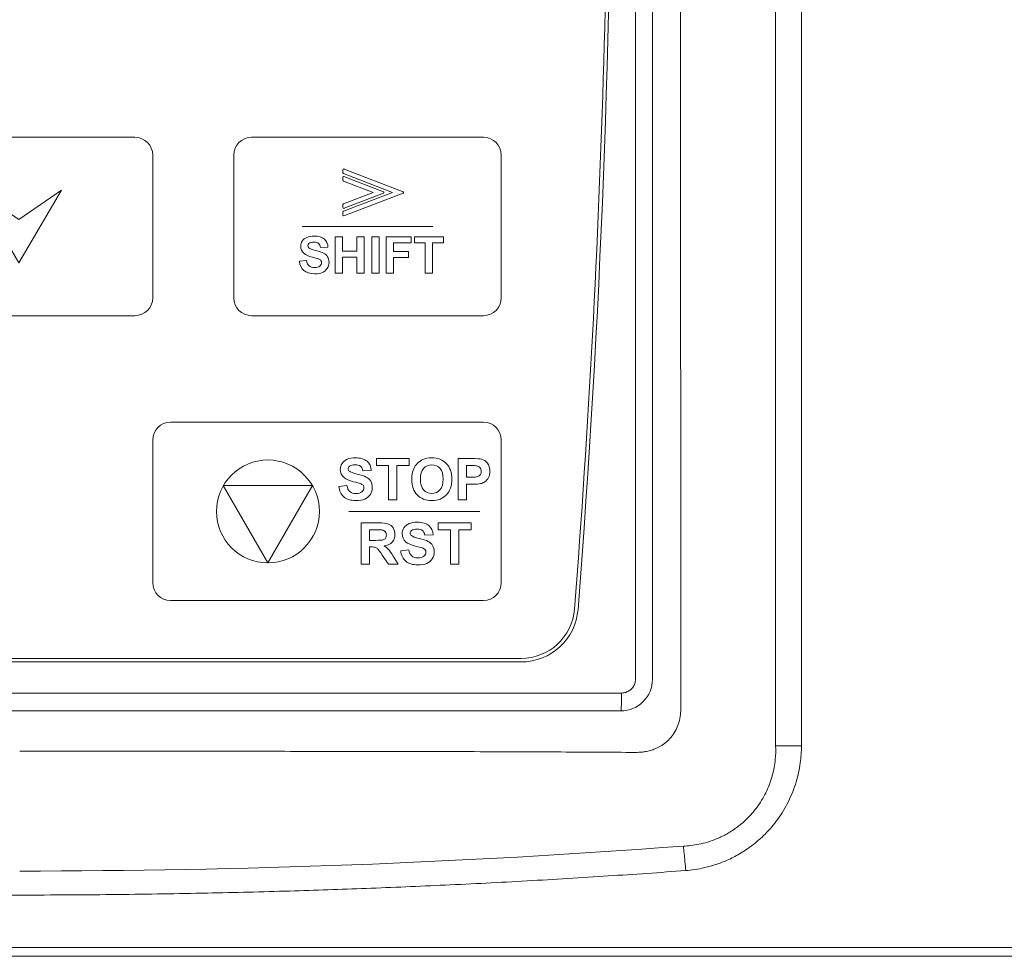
# Model space of a CAD drawing. Header units: millimetres. Extents: x -473 to 23648, y -382 to 1866.
# Tile 205 of 256: x 8916 to 8972, y 213 to 266. Entities that reach past the tile are written whole.
import ezdxf

# ---------------------------------------------------------------- set-up
doc = ezdxf.new("R2010")
doc.units = ezdxf.units.MM
doc.header["$LTSCALE"] = 80
doc.layers.get('0').update_dxf_attribs({"linetype": 'CONTINUOUS'})

msp = doc.modelspace()

# ---------------------------------------------------------------- linework, layer by layer
at = {"color": 0, "linetype": 'Continuous', "lineweight": 0}
for p, q in [((8950.978, 228.954), (8950.978, 334.354)), ((8951.929, 228.954), (8951.929, 334.354)), ((8888.343, 230.121), (8944.566, 230.121)), ((8944.566, 229.921), (8888.343, 229.921)), ((8882.707, 228.18), (8950.202, 228.18)), ((8960.281, 225.226), (8958.833, 225.227)), ((8801.465, 213.921), (9031.444, 213.921)), ((8801.465, 213.421), (9031.444, 213.421))]:
    msp.add_line(p, q, dxfattribs=at)
for centre, radius, start, end in [((8326.855, 281.456), 622.8, 355.525768, 4.48928), ((8326.855, 281.456), 622.6, 355.525768, 1.182237), ((8944.566, 233.121), 3, 270, 355.5258), ((8944.566, 233.121), 3.2, 270, 355.5258), ((8950.155, 228.954), 1.774, 269.9832, 0.0031), ((8950.443, 227.356), 3.077, 352.744, 359.9708), ((8950.992, 227.92), 3.069, 269.5944, 276.9411), ((8916.449, 714.521), 496.32, 270.00061, 274.29978)]:
    msp.add_arc(centre, radius, start, end, dxfattribs=at)
for points, start_tangent, end_tangent in [([(8960.282, 274.036), (8960.282, 250.299), (8960.281, 225.226)], (-0.000035, -1), (0.00001, -1)), ([(8958.834, 273.11), (8958.834, 249.808), (8958.833, 225.227)], (-0.000007, -1), (-0.000032, -1)), ([(8953.506, 266.772), (8953.507, 259.999), (8953.509, 253.89), (8953.51, 248.359), (8953.512, 243.345), (8953.514, 238.782), (8953.515, 234.611), (8953.517, 230.803), (8953.519, 227.355)], (0.00019, -1), (0.000614, -1)), ([(8950.202, 228.18), (8950.442, 228.218), (8950.658, 228.328), (8950.83, 228.499), (8950.94, 228.715), (8950.978, 228.954)], (0.999999, -0.001222), (0.000092, 1)), ([(8950.202, 228.18), (8950.199, 227.801), (8950.188, 227.478), (8950.173, 227.26), (8950.155, 227.18)], (-0.000669, -1), (-0.960024, -0.279918)), ([(8882.755, 227.18), (8905.217, 227.19), (8927.692, 227.19), (8950.155, 227.18)], (1, 0.000669), (1, -0.000669)), ([(8953.495, 226.968), (8953.409, 226.525), (8953.25, 226.128), (8953.025, 225.776), (8952.747, 225.475), (8952.447, 225.245), (8952.153, 225.084), (8951.869, 224.974), (8951.604, 224.907), (8951.363, 224.874)], (-0.09025, -0.995919), (-0.996346, -0.08541)), ([(8958.833, 225.227), (8958.813, 224.447), (8958.659, 223.586), (8958.333, 222.697), (8957.856, 221.872), (8957.294, 221.197), (8956.702, 220.681), (8956.115, 220.295), (8955.555, 220.017), (8955.026, 219.827), (8954.531, 219.703), (8954.074, 219.63), (8953.661, 219.598)], (0.049801, -0.998759), (-0.999394, -0.034818)), ([(8960.281, 225.226), (8960.215, 224.259), (8959.984, 223.197), (8959.553, 222.107), (8958.952, 221.106), (8958.248, 220.277), (8957.519, 219.64), (8956.807, 219.163), (8956.12, 218.811), (8955.47, 218.56), (8954.864, 218.391), (8954.305, 218.285), (8953.792, 218.227)], (-0.000878, -1), (-0.997274, -0.073792)), ([(8950.97, 224.851), (8948.829, 224.865), (8946.5, 224.877), (8943.979, 224.887), (8941.258, 224.895), (8938.326, 224.901), (8935.203, 224.907), (8932.274, 224.911), (8929.752, 224.914), (8927.472, 224.916), (8925.284, 224.917), (8923.078, 224.919), (8920.843, 224.92), (8918.606, 224.92), (8916.455, 224.92)], (-0.999973, 0.007383), (-1, 0)), ([(8953.792, 218.227), (8953.752, 218.726), (8953.707, 219.193), (8953.661, 219.598)], (-0.073844, 0.99727), (-0.124838, 0.992177)), ([(8916.455, 216.856), (8910.9, 216.886), (8905.876, 216.966), (8901.267, 217.082), (8896.974, 217.228), (8892.558, 217.416), (8887.979, 217.651), (8883.442, 217.926), (8879.117, 218.227)], (-1, 0), (-0.997273, 0.073798)), ([(8953.792, 218.227), (8949.453, 217.925), (8944.902, 217.649), (8940.309, 217.414), (8935.884, 217.226), (8931.586, 217.081), (8926.981, 216.965), (8921.974, 216.886), (8916.455, 216.856)], (-0.997273, -0.073798), (-1, 0))]:
    msp.add_spline(points, degree=3, dxfattribs=dict(at, start_tangent=start_tangent, end_tangent=end_tangent))
at = {"lineweight": 0}
for points, knots in [([(8909.913, 259.334), (8909.913, 259.334), (8922.913, 259.334), (8922.913, 259.334), (8922.913, 259.334), (8923.463, 259.334), (8923.913, 258.884), (8923.913, 258.334), (8923.913, 258.334), (8923.913, 258.334), (8923.913, 250.334), (8923.913, 250.334), (8923.913, 250.334), (8923.913, 249.784), (8923.463, 249.334), (8922.913, 249.334), (8922.913, 249.334), (8922.913, 249.334), (8909.913, 249.334), (8909.913, 249.334), (8909.913, 249.334), (8909.363, 249.334), (8908.913, 249.784), (8908.913, 250.334), (8908.913, 250.334), (8908.913, 250.334), (8908.913, 258.334), (8908.913, 258.334), (8908.913, 258.334), (8908.913, 258.884), (8909.363, 259.334), (8909.913, 259.334)], [0, 0, 0, 0, 0.125, 0.125, 0.125, 0.125, 0.25, 0.25, 0.25, 0.25, 0.375, 0.375, 0.375, 0.375, 0.5, 0.5, 0.5, 0.5, 0.625, 0.625, 0.625, 0.625, 0.75, 0.75, 0.75, 0.75, 0.875, 0.875, 0.875, 0.875, 1, 1, 1, 1]), ([(8929.455, 259.334), (8929.455, 259.334), (8942.455, 259.334), (8942.455, 259.334), (8942.455, 259.334), (8943.005, 259.334), (8943.455, 258.884), (8943.455, 258.334), (8943.455, 258.334), (8943.455, 258.334), (8943.455, 250.334), (8943.455, 250.334), (8943.455, 250.334), (8943.455, 249.784), (8943.005, 249.334), (8942.455, 249.334), (8942.455, 249.334), (8942.455, 249.334), (8929.455, 249.334), (8929.455, 249.334), (8929.455, 249.334), (8928.905, 249.334), (8928.455, 249.784), (8928.455, 250.334), (8928.455, 250.334), (8928.455, 250.334), (8928.455, 258.334), (8928.455, 258.334), (8928.455, 258.334), (8928.455, 258.884), (8928.905, 259.334), (8929.455, 259.334)], [0, 0, 0, 0, 0.125, 0.125, 0.125, 0.125, 0.25, 0.25, 0.25, 0.25, 0.375, 0.375, 0.375, 0.375, 0.5, 0.5, 0.5, 0.5, 0.625, 0.625, 0.625, 0.625, 0.75, 0.75, 0.75, 0.75, 0.875, 0.875, 0.875, 0.875, 1, 1, 1, 1]), ([(8934.575, 254.971), (8934.575, 254.971), (8934.575, 255.144), (8934.575, 255.144), (8934.575, 255.144), (8934.575, 255.164), (8934.589, 255.181), (8934.608, 255.186), (8934.608, 255.186), (8934.608, 255.186), (8937.364, 256.244), (8937.364, 256.244), (8937.364, 256.244), (8937.364, 256.244), (8934.604, 257.303), (8934.604, 257.303), (8934.604, 257.303), (8934.585, 257.31), (8934.574, 257.328), (8934.575, 257.346), (8934.575, 257.346), (8934.575, 257.346), (8934.575, 257.516), (8934.575, 257.516), (8934.575, 257.516), (8934.575, 257.54), (8934.595, 257.56), (8934.619, 257.56), (8934.619, 257.56), (8934.625, 257.56), (8934.631, 257.558), (8934.637, 257.556), (8934.637, 257.556), (8934.637, 257.556), (8937.948, 256.285), (8937.948, 256.285), (8937.948, 256.285), (8937.971, 256.276), (8937.982, 256.251), (8937.973, 256.228), (8937.973, 256.228), (8937.969, 256.216), (8937.959, 256.207), (8937.948, 256.203), (8937.948, 256.203), (8937.948, 256.203), (8937.948, 256.203), (8937.948, 256.203), (8937.948, 256.203), (8937.948, 256.203), (8934.635, 254.931), (8934.635, 254.931), (8934.635, 254.931), (8934.612, 254.922), (8934.587, 254.933), (8934.578, 254.956), (8934.578, 254.956), (8934.576, 254.961), (8934.575, 254.966), (8934.575, 254.971), (8934.575, 254.971), (8934.575, 254.971), (8934.575, 254.971), (8934.575, 254.971)], [0, 0, 0, 0, 0.0625, 0.0625, 0.0625, 0.0625, 0.125, 0.125, 0.125, 0.125, 0.1875, 0.1875, 0.1875, 0.1875, 0.25, 0.25, 0.25, 0.25, 0.3125, 0.3125, 0.3125, 0.3125, 0.375, 0.375, 0.375, 0.375, 0.4375, 0.4375, 0.4375, 0.4375, 0.5, 0.5, 0.5, 0.5, 0.5625, 0.5625, 0.5625, 0.5625, 0.625, 0.625, 0.625, 0.625, 0.6875, 0.6875, 0.6875, 0.6875, 0.75, 0.75, 0.75, 0.75, 0.8125, 0.8125, 0.8125, 0.8125, 0.875, 0.875, 0.875, 0.875, 0.9375, 0.9375, 0.9375, 0.9375, 1, 1, 1, 1]), ([(8936.852, 256.203), (8936.852, 256.203), (8934.639, 255.353), (8934.639, 255.353), (8934.639, 255.353), (8934.633, 255.35), (8934.626, 255.348), (8934.619, 255.348), (8934.619, 255.348), (8934.595, 255.348), (8934.575, 255.368), (8934.575, 255.392), (8934.575, 255.392), (8934.575, 255.392), (8934.575, 255.564), (8934.575, 255.564), (8934.575, 255.564), (8934.575, 255.564), (8934.575, 255.564), (8934.575, 255.564), (8934.575, 255.564), (8934.576, 255.582), (8934.586, 255.598), (8934.604, 255.605), (8934.604, 255.605), (8934.604, 255.605), (8936.268, 256.244), (8936.268, 256.244), (8936.268, 256.244), (8936.268, 256.244), (8934.605, 256.882), (8934.605, 256.882), (8934.605, 256.882), (8934.588, 256.888), (8934.575, 256.904), (8934.575, 256.923), (8934.575, 256.923), (8934.575, 256.923), (8934.575, 257.095), (8934.575, 257.095), (8934.575, 257.095), (8934.575, 257.095), (8934.575, 257.095), (8934.575, 257.095), (8934.575, 257.095), (8934.575, 257.1), (8934.576, 257.106), (8934.578, 257.111), (8934.578, 257.111), (8934.587, 257.133), (8934.612, 257.145), (8934.635, 257.136), (8934.635, 257.136), (8934.635, 257.136), (8936.852, 256.285), (8936.852, 256.285), (8936.852, 256.285), (8936.852, 256.285), (8936.852, 256.285), (8936.852, 256.285), (8936.852, 256.285), (8936.864, 256.28), (8936.873, 256.272), (8936.878, 256.26), (8936.878, 256.26), (8936.886, 256.237), (8936.875, 256.212), (8936.852, 256.203)], [0, 0, 0, 0, 0.058824, 0.058824, 0.058824, 0.058824, 0.117647, 0.117647, 0.117647, 0.117647, 0.176471, 0.176471, 0.176471, 0.176471, 0.235294, 0.235294, 0.235294, 0.235294, 0.294118, 0.294118, 0.294118, 0.294118, 0.352941, 0.352941, 0.352941, 0.352941, 0.411765, 0.411765, 0.411765, 0.411765, 0.470588, 0.470588, 0.470588, 0.470588, 0.529412, 0.529412, 0.529412, 0.529412, 0.588235, 0.588235, 0.588235, 0.588235, 0.647059, 0.647059, 0.647059, 0.647059, 0.705882, 0.705882, 0.705882, 0.705882, 0.764706, 0.764706, 0.764706, 0.764706, 0.823529, 0.823529, 0.823529, 0.823529, 0.882353, 0.882353, 0.882353, 0.882353, 0.941176, 0.941176, 0.941176, 0.941176, 1, 1, 1, 1]), ([(8916.413, 252.293), (8916.413, 252.293), (8917.61, 254.334), (8917.61, 254.334), (8917.61, 254.334), (8917.61, 254.334), (8918.806, 256.376), (8918.806, 256.376), (8918.806, 256.376), (8918.806, 256.376), (8916.413, 254.734), (8916.413, 254.734), (8916.413, 254.734), (8916.413, 254.734), (8914.021, 256.376), (8914.021, 256.376), (8914.021, 256.376), (8914.021, 256.376), (8915.217, 254.334), (8915.217, 254.334), (8915.217, 254.334), (8915.217, 254.334), (8916.413, 252.293), (8916.413, 252.293)], [0, 0, 0, 0, 0.166667, 0.166667, 0.166667, 0.166667, 0.333333, 0.333333, 0.333333, 0.333333, 0.5, 0.5, 0.5, 0.5, 0.666667, 0.666667, 0.666667, 0.666667, 0.833333, 0.833333, 0.833333, 0.833333, 1, 1, 1, 1]), ([(8932.138, 252.383), (8932.138, 252.383), (8932.539, 252.423), (8932.539, 252.423), (8932.539, 252.423), (8932.562, 252.288), (8932.611, 252.189), (8932.685, 252.126), (8932.685, 252.126), (8932.759, 252.063), (8932.858, 252.031), (8932.984, 252.031), (8932.984, 252.031), (8933.116, 252.031), (8933.216, 252.059), (8933.283, 252.116), (8933.283, 252.116), (8933.351, 252.172), (8933.384, 252.237), (8933.384, 252.313), (8933.384, 252.313), (8933.384, 252.361), (8933.37, 252.402), (8933.342, 252.435), (8933.342, 252.435), (8933.314, 252.47), (8933.264, 252.499), (8933.193, 252.524), (8933.193, 252.524), (8933.146, 252.541), (8933.035, 252.57), (8932.864, 252.613), (8932.864, 252.613), (8932.643, 252.668), (8932.488, 252.735), (8932.399, 252.815), (8932.399, 252.815), (8932.274, 252.927), (8932.211, 253.064), (8932.211, 253.225), (8932.211, 253.225), (8932.211, 253.329), (8932.241, 253.426), (8932.3, 253.517), (8932.3, 253.517), (8932.359, 253.607), (8932.444, 253.676), (8932.554, 253.723), (8932.554, 253.723), (8932.665, 253.77), (8932.799, 253.794), (8932.956, 253.794), (8932.956, 253.794), (8933.212, 253.794), (8933.404, 253.738), (8933.534, 253.626), (8933.534, 253.626), (8933.663, 253.513), (8933.731, 253.364), (8933.738, 253.176), (8933.738, 253.176), (8933.738, 253.176), (8933.326, 253.158), (8933.326, 253.158), (8933.326, 253.158), (8933.308, 253.263), (8933.27, 253.339), (8933.212, 253.384), (8933.212, 253.384), (8933.155, 253.43), (8933.068, 253.453), (8932.952, 253.453), (8932.952, 253.453), (8932.832, 253.453), (8932.738, 253.429), (8932.671, 253.38), (8932.671, 253.38), (8932.627, 253.348), (8932.605, 253.306), (8932.605, 253.253), (8932.605, 253.253), (8932.605, 253.205), (8932.626, 253.163), (8932.666, 253.129), (8932.666, 253.129), (8932.718, 253.086), (8932.844, 253.04), (8933.045, 252.993), (8933.045, 252.993), (8933.245, 252.946), (8933.393, 252.897), (8933.489, 252.846), (8933.489, 252.846), (8933.585, 252.795), (8933.66, 252.727), (8933.715, 252.639), (8933.715, 252.639), (8933.769, 252.551), (8933.796, 252.443), (8933.796, 252.314), (8933.796, 252.314), (8933.796, 252.197), (8933.764, 252.087), (8933.699, 251.986), (8933.699, 251.986), (8933.634, 251.884), (8933.542, 251.808), (8933.423, 251.758), (8933.423, 251.758), (8933.305, 251.708), (8933.156, 251.684), (8932.979, 251.684), (8932.979, 251.684), (8932.721, 251.684), (8932.523, 251.743), (8932.385, 251.862), (8932.385, 251.862), (8932.247, 251.982), (8932.164, 252.155), (8932.138, 252.383)], [0, 0, 0, 0, 0.033333, 0.033333, 0.033333, 0.033333, 0.066667, 0.066667, 0.066667, 0.066667, 0.1, 0.1, 0.1, 0.1, 0.133333, 0.133333, 0.133333, 0.133333, 0.166667, 0.166667, 0.166667, 0.166667, 0.2, 0.2, 0.2, 0.2, 0.233333, 0.233333, 0.233333, 0.233333, 0.266667, 0.266667, 0.266667, 0.266667, 0.3, 0.3, 0.3, 0.3, 0.333333, 0.333333, 0.333333, 0.333333, 0.366667, 0.366667, 0.366667, 0.366667, 0.4, 0.4, 0.4, 0.4, 0.433333, 0.433333, 0.433333, 0.433333, 0.466667, 0.466667, 0.466667, 0.466667, 0.5, 0.5, 0.5, 0.5, 0.533333, 0.533333, 0.533333, 0.533333, 0.566667, 0.566667, 0.566667, 0.566667, 0.6, 0.6, 0.6, 0.6, 0.633333, 0.633333, 0.633333, 0.633333, 0.666667, 0.666667, 0.666667, 0.666667, 0.7, 0.7, 0.7, 0.7, 0.733333, 0.733333, 0.733333, 0.733333, 0.766667, 0.766667, 0.766667, 0.766667, 0.8, 0.8, 0.8, 0.8, 0.833333, 0.833333, 0.833333, 0.833333, 0.866667, 0.866667, 0.866667, 0.866667, 0.9, 0.9, 0.9, 0.9, 0.933333, 0.933333, 0.933333, 0.933333, 0.966667, 0.966667, 0.966667, 0.966667, 1, 1, 1, 1]), ([(8934.144, 251.72), (8934.144, 251.72), (8934.144, 253.759), (8934.144, 253.759), (8934.144, 253.759), (8934.144, 253.759), (8934.556, 253.759), (8934.556, 253.759), (8934.556, 253.759), (8934.556, 253.759), (8934.556, 252.957), (8934.556, 252.957), (8934.556, 252.957), (8934.556, 252.957), (8935.363, 252.957), (8935.363, 252.957), (8935.363, 252.957), (8935.363, 252.957), (8935.363, 253.759), (8935.363, 253.759), (8935.363, 253.759), (8935.363, 253.759), (8935.774, 253.759), (8935.774, 253.759), (8935.774, 253.759), (8935.774, 253.759), (8935.774, 251.72), (8935.774, 251.72), (8935.774, 251.72), (8935.774, 251.72), (8935.363, 251.72), (8935.363, 251.72), (8935.363, 251.72), (8935.363, 251.72), (8935.363, 252.612), (8935.363, 252.612), (8935.363, 252.612), (8935.363, 252.612), (8934.556, 252.612), (8934.556, 252.612), (8934.556, 252.612), (8934.556, 252.612), (8934.556, 251.72), (8934.556, 251.72), (8934.556, 251.72), (8934.556, 251.72), (8934.144, 251.72), (8934.144, 251.72)], [0, 0, 0, 0, 0.083333, 0.083333, 0.083333, 0.083333, 0.166667, 0.166667, 0.166667, 0.166667, 0.25, 0.25, 0.25, 0.25, 0.333333, 0.333333, 0.333333, 0.333333, 0.416667, 0.416667, 0.416667, 0.416667, 0.5, 0.5, 0.5, 0.5, 0.583333, 0.583333, 0.583333, 0.583333, 0.666667, 0.666667, 0.666667, 0.666667, 0.75, 0.75, 0.75, 0.75, 0.833333, 0.833333, 0.833333, 0.833333, 0.916667, 0.916667, 0.916667, 0.916667, 1, 1, 1, 1]), ([(8936.188, 251.72), (8936.188, 251.72), (8936.188, 253.759), (8936.188, 253.759), (8936.188, 253.759), (8936.188, 253.759), (8936.599, 253.759), (8936.599, 253.759), (8936.599, 253.759), (8936.599, 253.759), (8936.599, 251.72), (8936.599, 251.72), (8936.599, 251.72), (8936.599, 251.72), (8936.188, 251.72), (8936.188, 251.72)], [0, 0, 0, 0, 0.25, 0.25, 0.25, 0.25, 0.5, 0.5, 0.5, 0.5, 0.75, 0.75, 0.75, 0.75, 1, 1, 1, 1]), ([(8936.994, 251.72), (8936.994, 251.72), (8936.994, 253.759), (8936.994, 253.759), (8936.994, 253.759), (8936.994, 253.759), (8938.393, 253.759), (8938.393, 253.759), (8938.393, 253.759), (8938.393, 253.759), (8938.393, 253.414), (8938.393, 253.414), (8938.393, 253.414), (8938.393, 253.414), (8937.407, 253.414), (8937.407, 253.414), (8937.407, 253.414), (8937.407, 253.414), (8937.407, 252.932), (8937.407, 252.932), (8937.407, 252.932), (8937.407, 252.932), (8938.258, 252.932), (8938.258, 252.932), (8938.258, 252.932), (8938.258, 252.932), (8938.258, 252.587), (8938.258, 252.587), (8938.258, 252.587), (8938.258, 252.587), (8937.407, 252.587), (8937.407, 252.587), (8937.407, 252.587), (8937.407, 252.587), (8937.407, 251.72), (8937.407, 251.72), (8937.407, 251.72), (8937.407, 251.72), (8936.994, 251.72), (8936.994, 251.72)], [0, 0, 0, 0, 0.1, 0.1, 0.1, 0.1, 0.2, 0.2, 0.2, 0.2, 0.3, 0.3, 0.3, 0.3, 0.4, 0.4, 0.4, 0.4, 0.5, 0.5, 0.5, 0.5, 0.6, 0.6, 0.6, 0.6, 0.7, 0.7, 0.7, 0.7, 0.8, 0.8, 0.8, 0.8, 0.9, 0.9, 0.9, 0.9, 1, 1, 1, 1]), ([(8939.191, 251.72), (8939.191, 251.72), (8939.191, 253.414), (8939.191, 253.414), (8939.191, 253.414), (8939.191, 253.414), (8938.586, 253.414), (8938.586, 253.414), (8938.586, 253.414), (8938.586, 253.414), (8938.586, 253.759), (8938.586, 253.759), (8938.586, 253.759), (8938.586, 253.759), (8940.207, 253.759), (8940.207, 253.759), (8940.207, 253.759), (8940.207, 253.759), (8940.207, 253.414), (8940.207, 253.414), (8940.207, 253.414), (8940.207, 253.414), (8939.603, 253.414), (8939.603, 253.414), (8939.603, 253.414), (8939.603, 253.414), (8939.603, 251.72), (8939.603, 251.72), (8939.603, 251.72), (8939.603, 251.72), (8939.191, 251.72), (8939.191, 251.72)], [0, 0, 0, 0, 0.125, 0.125, 0.125, 0.125, 0.25, 0.25, 0.25, 0.25, 0.375, 0.375, 0.375, 0.375, 0.5, 0.5, 0.5, 0.5, 0.625, 0.625, 0.625, 0.625, 0.75, 0.75, 0.75, 0.75, 0.875, 0.875, 0.875, 0.875, 1, 1, 1, 1]), ([(8924.913, 243.364), (8924.913, 243.364), (8942.455, 243.364), (8942.455, 243.364), (8942.455, 243.364), (8943.005, 243.364), (8943.455, 242.914), (8943.455, 242.364), (8943.455, 242.364), (8943.455, 242.364), (8943.455, 234.364), (8943.455, 234.364), (8943.455, 234.364), (8943.455, 233.814), (8943.004, 233.364), (8942.455, 233.364), (8942.455, 233.364), (8942.455, 233.364), (8924.913, 233.364), (8924.913, 233.364), (8924.913, 233.364), (8924.363, 233.364), (8923.913, 233.814), (8923.913, 234.364), (8923.913, 234.364), (8923.913, 234.364), (8923.913, 242.364), (8923.913, 242.364), (8923.913, 242.364), (8923.913, 242.914), (8924.363, 243.364), (8924.913, 243.364)], [0, 0, 0, 0, 0.125, 0.125, 0.125, 0.125, 0.25, 0.25, 0.25, 0.25, 0.375, 0.375, 0.375, 0.375, 0.5, 0.5, 0.5, 0.5, 0.625, 0.625, 0.625, 0.625, 0.75, 0.75, 0.75, 0.75, 0.875, 0.875, 0.875, 0.875, 1, 1, 1, 1]), ([(8930.372, 235.476), (8928.78, 235.476), (8927.488, 236.768), (8927.488, 238.361), (8927.488, 238.361), (8927.488, 239.954), (8928.78, 241.245), (8930.372, 241.245), (8930.372, 241.245), (8931.965, 241.245), (8933.257, 239.954), (8933.257, 238.361), (8933.257, 238.361), (8933.257, 236.768), (8931.965, 235.476), (8930.372, 235.476)], [0, 0, 0, 0, 0.25, 0.25, 0.25, 0.25, 0.5, 0.5, 0.5, 0.5, 0.75, 0.75, 0.75, 0.75, 1, 1, 1, 1]), ([(8934.344, 239.764), (8934.344, 239.764), (8934.798, 239.809), (8934.798, 239.809), (8934.798, 239.809), (8934.825, 239.656), (8934.881, 239.544), (8934.965, 239.473), (8934.965, 239.473), (8935.048, 239.402), (8935.161, 239.366), (8935.303, 239.366), (8935.303, 239.366), (8935.453, 239.366), (8935.567, 239.397), (8935.642, 239.461), (8935.642, 239.461), (8935.719, 239.525), (8935.757, 239.599), (8935.757, 239.684), (8935.757, 239.684), (8935.757, 239.739), (8935.741, 239.785), (8935.709, 239.824), (8935.709, 239.824), (8935.677, 239.862), (8935.621, 239.896), (8935.541, 239.924), (8935.541, 239.924), (8935.486, 239.943), (8935.361, 239.977), (8935.167, 240.025), (8935.167, 240.025), (8934.917, 240.087), (8934.741, 240.163), (8934.641, 240.254), (8934.641, 240.254), (8934.499, 240.381), (8934.428, 240.536), (8934.428, 240.719), (8934.428, 240.719), (8934.428, 240.837), (8934.461, 240.946), (8934.528, 241.049), (8934.528, 241.049), (8934.594, 241.152), (8934.691, 241.23), (8934.816, 241.283), (8934.816, 241.283), (8934.942, 241.337), (8935.093, 241.364), (8935.271, 241.364), (8935.271, 241.364), (8935.562, 241.364), (8935.78, 241.3), (8935.927, 241.173), (8935.927, 241.173), (8936.073, 241.046), (8936.15, 240.876), (8936.158, 240.663), (8936.158, 240.663), (8936.158, 240.663), (8935.691, 240.643), (8935.691, 240.643), (8935.691, 240.643), (8935.671, 240.762), (8935.628, 240.847), (8935.562, 240.899), (8935.562, 240.899), (8935.497, 240.951), (8935.398, 240.977), (8935.267, 240.977), (8935.267, 240.977), (8935.131, 240.977), (8935.024, 240.95), (8934.948, 240.894), (8934.948, 240.894), (8934.899, 240.858), (8934.874, 240.81), (8934.874, 240.751), (8934.874, 240.751), (8934.874, 240.696), (8934.897, 240.649), (8934.943, 240.61), (8934.943, 240.61), (8935.002, 240.561), (8935.145, 240.509), (8935.372, 240.456), (8935.372, 240.456), (8935.599, 240.402), (8935.767, 240.346), (8935.876, 240.289), (8935.876, 240.289), (8935.985, 240.232), (8936.07, 240.154), (8936.132, 240.054), (8936.132, 240.054), (8936.193, 239.954), (8936.224, 239.832), (8936.224, 239.686), (8936.224, 239.686), (8936.224, 239.553), (8936.187, 239.429), (8936.113, 239.314), (8936.113, 239.314), (8936.04, 239.198), (8935.936, 239.112), (8935.801, 239.056), (8935.801, 239.056), (8935.667, 239), (8935.499, 238.972), (8935.298, 238.972), (8935.298, 238.972), (8935.006, 238.972), (8934.781, 239.039), (8934.625, 239.174), (8934.625, 239.174), (8934.468, 239.309), (8934.374, 239.506), (8934.344, 239.764)], [0, 0, 0, 0, 0.033333, 0.033333, 0.033333, 0.033333, 0.066667, 0.066667, 0.066667, 0.066667, 0.1, 0.1, 0.1, 0.1, 0.133333, 0.133333, 0.133333, 0.133333, 0.166667, 0.166667, 0.166667, 0.166667, 0.2, 0.2, 0.2, 0.2, 0.233333, 0.233333, 0.233333, 0.233333, 0.266667, 0.266667, 0.266667, 0.266667, 0.3, 0.3, 0.3, 0.3, 0.333333, 0.333333, 0.333333, 0.333333, 0.366667, 0.366667, 0.366667, 0.366667, 0.4, 0.4, 0.4, 0.4, 0.433333, 0.433333, 0.433333, 0.433333, 0.466667, 0.466667, 0.466667, 0.466667, 0.5, 0.5, 0.5, 0.5, 0.533333, 0.533333, 0.533333, 0.533333, 0.566667, 0.566667, 0.566667, 0.566667, 0.6, 0.6, 0.6, 0.6, 0.633333, 0.633333, 0.633333, 0.633333, 0.666667, 0.666667, 0.666667, 0.666667, 0.7, 0.7, 0.7, 0.7, 0.733333, 0.733333, 0.733333, 0.733333, 0.766667, 0.766667, 0.766667, 0.766667, 0.8, 0.8, 0.8, 0.8, 0.833333, 0.833333, 0.833333, 0.833333, 0.866667, 0.866667, 0.866667, 0.866667, 0.9, 0.9, 0.9, 0.9, 0.933333, 0.933333, 0.933333, 0.933333, 0.966667, 0.966667, 0.966667, 0.966667, 1, 1, 1, 1]), ([(8937.137, 239.013), (8937.137, 239.013), (8937.137, 240.933), (8937.137, 240.933), (8937.137, 240.933), (8937.137, 240.933), (8936.451, 240.933), (8936.451, 240.933), (8936.451, 240.933), (8936.451, 240.933), (8936.451, 241.324), (8936.451, 241.324), (8936.451, 241.324), (8936.451, 241.324), (8938.288, 241.324), (8938.288, 241.324), (8938.288, 241.324), (8938.288, 241.324), (8938.288, 240.933), (8938.288, 240.933), (8938.288, 240.933), (8938.288, 240.933), (8937.604, 240.933), (8937.604, 240.933), (8937.604, 240.933), (8937.604, 240.933), (8937.604, 239.013), (8937.604, 239.013), (8937.604, 239.013), (8937.604, 239.013), (8937.137, 239.013), (8937.137, 239.013)], [0, 0, 0, 0, 0.125, 0.125, 0.125, 0.125, 0.25, 0.25, 0.25, 0.25, 0.375, 0.375, 0.375, 0.375, 0.5, 0.5, 0.5, 0.5, 0.625, 0.625, 0.625, 0.625, 0.75, 0.75, 0.75, 0.75, 0.875, 0.875, 0.875, 0.875, 1, 1, 1, 1]), ([(8938.437, 240.154), (8938.437, 240.39), (8938.472, 240.587), (8938.542, 240.747), (8938.542, 240.747), (8938.595, 240.865), (8938.666, 240.971), (8938.757, 241.064), (8938.757, 241.064), (8938.848, 241.157), (8938.948, 241.227), (8939.056, 241.272), (8939.056, 241.272), (8939.2, 241.333), (8939.366, 241.364), (8939.554, 241.364), (8939.554, 241.364), (8939.895, 241.364), (8940.168, 241.258), (8940.372, 241.047), (8940.372, 241.047), (8940.577, 240.836), (8940.679, 240.542), (8940.679, 240.165), (8940.679, 240.165), (8940.679, 239.792), (8940.577, 239.5), (8940.374, 239.289), (8940.374, 239.289), (8940.171, 239.079), (8939.9, 238.973), (8939.561, 238.973), (8939.561, 238.973), (8939.217, 238.973), (8938.944, 239.078), (8938.741, 239.288), (8938.741, 239.288), (8938.538, 239.498), (8938.437, 239.787), (8938.437, 240.154)], [0, 0, 0, 0, 0.1, 0.1, 0.1, 0.1, 0.2, 0.2, 0.2, 0.2, 0.3, 0.3, 0.3, 0.3, 0.4, 0.4, 0.4, 0.4, 0.5, 0.5, 0.5, 0.5, 0.6, 0.6, 0.6, 0.6, 0.7, 0.7, 0.7, 0.7, 0.8, 0.8, 0.8, 0.8, 0.9, 0.9, 0.9, 0.9, 1, 1, 1, 1]), ([(8941.043, 239.013), (8941.043, 239.013), (8941.043, 241.324), (8941.043, 241.324), (8941.043, 241.324), (8941.043, 241.324), (8941.792, 241.324), (8941.792, 241.324), (8941.792, 241.324), (8942.076, 241.324), (8942.261, 241.312), (8942.347, 241.289), (8942.347, 241.289), (8942.479, 241.255), (8942.591, 241.18), (8942.68, 241.063), (8942.68, 241.063), (8942.769, 240.947), (8942.814, 240.797), (8942.814, 240.613), (8942.814, 240.613), (8942.814, 240.471), (8942.788, 240.352), (8942.737, 240.255), (8942.737, 240.255), (8942.685, 240.158), (8942.62, 240.083), (8942.54, 240.027), (8942.54, 240.027), (8942.461, 239.972), (8942.38, 239.936), (8942.298, 239.918), (8942.298, 239.918), (8942.187, 239.896), (8942.026, 239.885), (8941.814, 239.885), (8941.814, 239.885), (8941.814, 239.885), (8941.51, 239.885), (8941.51, 239.885), (8941.51, 239.885), (8941.51, 239.885), (8941.51, 239.013), (8941.51, 239.013), (8941.51, 239.013), (8941.51, 239.013), (8941.043, 239.013), (8941.043, 239.013)], [0, 0, 0, 0, 0.083333, 0.083333, 0.083333, 0.083333, 0.166667, 0.166667, 0.166667, 0.166667, 0.25, 0.25, 0.25, 0.25, 0.333333, 0.333333, 0.333333, 0.333333, 0.416667, 0.416667, 0.416667, 0.416667, 0.5, 0.5, 0.5, 0.5, 0.583333, 0.583333, 0.583333, 0.583333, 0.666667, 0.666667, 0.666667, 0.666667, 0.75, 0.75, 0.75, 0.75, 0.833333, 0.833333, 0.833333, 0.833333, 0.916667, 0.916667, 0.916667, 0.916667, 1, 1, 1, 1]), ([(8938.917, 240.17), (8938.917, 239.908), (8938.978, 239.71), (8939.099, 239.574), (8939.099, 239.574), (8939.22, 239.439), (8939.373, 239.372), (8939.559, 239.372), (8939.559, 239.372), (8939.745, 239.372), (8939.898, 239.439), (8940.017, 239.573), (8940.017, 239.573), (8940.136, 239.707), (8940.196, 239.908), (8940.196, 240.176), (8940.196, 240.176), (8940.196, 240.441), (8940.138, 240.639), (8940.022, 240.769), (8940.022, 240.769), (8939.906, 240.9), (8939.751, 240.965), (8939.559, 240.965), (8939.559, 240.965), (8939.367, 240.965), (8939.212, 240.899), (8939.094, 240.767), (8939.094, 240.767), (8938.976, 240.635), (8938.917, 240.436), (8938.917, 240.17)], [0, 0, 0, 0, 0.125, 0.125, 0.125, 0.125, 0.25, 0.25, 0.25, 0.25, 0.375, 0.375, 0.375, 0.375, 0.5, 0.5, 0.5, 0.5, 0.625, 0.625, 0.625, 0.625, 0.75, 0.75, 0.75, 0.75, 0.875, 0.875, 0.875, 0.875, 1, 1, 1, 1]), ([(8941.51, 240.933), (8941.51, 240.933), (8941.51, 240.277), (8941.51, 240.277), (8941.51, 240.277), (8941.51, 240.277), (8941.765, 240.277), (8941.765, 240.277), (8941.765, 240.277), (8941.949, 240.277), (8942.072, 240.289), (8942.134, 240.314), (8942.134, 240.314), (8942.196, 240.338), (8942.245, 240.375), (8942.28, 240.427), (8942.28, 240.427), (8942.315, 240.479), (8942.333, 240.538), (8942.333, 240.607), (8942.333, 240.607), (8942.333, 240.691), (8942.308, 240.76), (8942.259, 240.815), (8942.259, 240.815), (8942.21, 240.87), (8942.147, 240.904), (8942.071, 240.917), (8942.071, 240.917), (8942.015, 240.928), (8941.903, 240.933), (8941.735, 240.933), (8941.735, 240.933), (8941.735, 240.933), (8941.51, 240.933), (8941.51, 240.933)], [0, 0, 0, 0, 0.111111, 0.111111, 0.111111, 0.111111, 0.222222, 0.222222, 0.222222, 0.222222, 0.333333, 0.333333, 0.333333, 0.333333, 0.444444, 0.444444, 0.444444, 0.444444, 0.555556, 0.555556, 0.555556, 0.555556, 0.666667, 0.666667, 0.666667, 0.666667, 0.777778, 0.777778, 0.777778, 0.777778, 0.888889, 0.888889, 0.888889, 0.888889, 1, 1, 1, 1]), ([(8930.372, 235.476), (8930.372, 235.476), (8929.12, 237.645), (8929.12, 237.645), (8929.12, 237.645), (8929.12, 237.645), (8927.868, 239.814), (8927.868, 239.814), (8927.868, 239.814), (8927.868, 239.814), (8930.372, 239.814), (8930.372, 239.814), (8930.372, 239.814), (8930.372, 239.814), (8932.876, 239.814), (8932.876, 239.814), (8932.876, 239.814), (8932.876, 239.814), (8931.624, 237.645), (8931.624, 237.645), (8931.624, 237.645), (8931.624, 237.645), (8930.372, 235.476), (8930.372, 235.476)], [0, 0, 0, 0, 0.166667, 0.166667, 0.166667, 0.166667, 0.333333, 0.333333, 0.333333, 0.333333, 0.5, 0.5, 0.5, 0.5, 0.666667, 0.666667, 0.666667, 0.666667, 0.833333, 0.833333, 0.833333, 0.833333, 1, 1, 1, 1]), ([(8935.602, 235.405), (8935.602, 235.405), (8935.602, 237.716), (8935.602, 237.716), (8935.602, 237.716), (8935.602, 237.716), (8936.584, 237.716), (8936.584, 237.716), (8936.584, 237.716), (8936.831, 237.716), (8937.011, 237.695), (8937.123, 237.654), (8937.123, 237.654), (8937.235, 237.613), (8937.324, 237.539), (8937.392, 237.433), (8937.392, 237.433), (8937.459, 237.326), (8937.492, 237.205), (8937.492, 237.068), (8937.492, 237.068), (8937.492, 236.895), (8937.441, 236.751), (8937.34, 236.638), (8937.34, 236.638), (8937.238, 236.526), (8937.085, 236.454), (8936.882, 236.425), (8936.882, 236.425), (8936.983, 236.366), (8937.067, 236.301), (8937.132, 236.231), (8937.132, 236.231), (8937.198, 236.16), (8937.286, 236.035), (8937.398, 235.856), (8937.398, 235.856), (8937.398, 235.856), (8937.68, 235.405), (8937.68, 235.405), (8937.68, 235.405), (8937.68, 235.405), (8937.122, 235.405), (8937.122, 235.405), (8937.122, 235.405), (8937.122, 235.405), (8936.785, 235.908), (8936.785, 235.908), (8936.785, 235.908), (8936.665, 236.088), (8936.583, 236.201), (8936.539, 236.248), (8936.539, 236.248), (8936.494, 236.294), (8936.448, 236.326), (8936.398, 236.344), (8936.398, 236.344), (8936.349, 236.361), (8936.271, 236.37), (8936.163, 236.37), (8936.163, 236.37), (8936.163, 236.37), (8936.069, 236.37), (8936.069, 236.37), (8936.069, 236.37), (8936.069, 236.37), (8936.069, 235.405), (8936.069, 235.405), (8936.069, 235.405), (8936.069, 235.405), (8935.602, 235.405), (8935.602, 235.405)], [0, 0, 0, 0, 0.055556, 0.055556, 0.055556, 0.055556, 0.111111, 0.111111, 0.111111, 0.111111, 0.166667, 0.166667, 0.166667, 0.166667, 0.222222, 0.222222, 0.222222, 0.222222, 0.277778, 0.277778, 0.277778, 0.277778, 0.333333, 0.333333, 0.333333, 0.333333, 0.388889, 0.388889, 0.388889, 0.388889, 0.444444, 0.444444, 0.444444, 0.444444, 0.5, 0.5, 0.5, 0.5, 0.555556, 0.555556, 0.555556, 0.555556, 0.611111, 0.611111, 0.611111, 0.611111, 0.666667, 0.666667, 0.666667, 0.666667, 0.722222, 0.722222, 0.722222, 0.722222, 0.777778, 0.777778, 0.777778, 0.777778, 0.833333, 0.833333, 0.833333, 0.833333, 0.888889, 0.888889, 0.888889, 0.888889, 0.944444, 0.944444, 0.944444, 0.944444, 1, 1, 1, 1]), ([(8937.814, 236.157), (8937.814, 236.157), (8938.269, 236.201), (8938.269, 236.201), (8938.269, 236.201), (8938.295, 236.048), (8938.351, 235.936), (8938.435, 235.865), (8938.435, 235.865), (8938.518, 235.794), (8938.631, 235.758), (8938.773, 235.758), (8938.773, 235.758), (8938.923, 235.758), (8939.037, 235.789), (8939.113, 235.854), (8939.113, 235.854), (8939.189, 235.917), (8939.227, 235.991), (8939.227, 236.076), (8939.227, 236.076), (8939.227, 236.131), (8939.211, 236.178), (8939.179, 236.216), (8939.179, 236.216), (8939.147, 236.255), (8939.091, 236.288), (8939.011, 236.316), (8939.011, 236.316), (8938.956, 236.335), (8938.832, 236.369), (8938.637, 236.417), (8938.637, 236.417), (8938.387, 236.479), (8938.211, 236.555), (8938.111, 236.646), (8938.111, 236.646), (8937.969, 236.773), (8937.898, 236.928), (8937.898, 237.111), (8937.898, 237.111), (8937.898, 237.229), (8937.931, 237.339), (8937.998, 237.441), (8937.998, 237.441), (8938.065, 237.544), (8938.161, 237.622), (8938.286, 237.676), (8938.286, 237.676), (8938.412, 237.729), (8938.563, 237.756), (8938.741, 237.756), (8938.741, 237.756), (8939.032, 237.756), (8939.25, 237.692), (8939.397, 237.565), (8939.397, 237.565), (8939.543, 237.438), (8939.62, 237.268), (8939.628, 237.055), (8939.628, 237.055), (8939.628, 237.055), (8939.161, 237.035), (8939.161, 237.035), (8939.161, 237.035), (8939.141, 237.154), (8939.098, 237.24), (8939.032, 237.291), (8939.032, 237.291), (8938.967, 237.343), (8938.868, 237.369), (8938.737, 237.369), (8938.737, 237.369), (8938.601, 237.369), (8938.495, 237.342), (8938.418, 237.286), (8938.418, 237.286), (8938.369, 237.25), (8938.344, 237.202), (8938.344, 237.143), (8938.344, 237.143), (8938.344, 237.088), (8938.367, 237.041), (8938.413, 237.002), (8938.413, 237.002), (8938.472, 236.953), (8938.615, 236.901), (8938.842, 236.848), (8938.842, 236.848), (8939.069, 236.794), (8939.237, 236.738), (8939.346, 236.681), (8939.346, 236.681), (8939.455, 236.624), (8939.54, 236.546), (8939.602, 236.446), (8939.602, 236.446), (8939.663, 236.347), (8939.694, 236.224), (8939.694, 236.078), (8939.694, 236.078), (8939.694, 235.946), (8939.657, 235.821), (8939.583, 235.706), (8939.583, 235.706), (8939.51, 235.59), (8939.406, 235.504), (8939.271, 235.448), (8939.271, 235.448), (8939.137, 235.392), (8938.969, 235.364), (8938.768, 235.364), (8938.768, 235.364), (8938.476, 235.364), (8938.251, 235.431), (8938.095, 235.566), (8938.095, 235.566), (8937.938, 235.701), (8937.844, 235.898), (8937.814, 236.157)], [0, 0, 0, 0, 0.033333, 0.033333, 0.033333, 0.033333, 0.066667, 0.066667, 0.066667, 0.066667, 0.1, 0.1, 0.1, 0.1, 0.133333, 0.133333, 0.133333, 0.133333, 0.166667, 0.166667, 0.166667, 0.166667, 0.2, 0.2, 0.2, 0.2, 0.233333, 0.233333, 0.233333, 0.233333, 0.266667, 0.266667, 0.266667, 0.266667, 0.3, 0.3, 0.3, 0.3, 0.333333, 0.333333, 0.333333, 0.333333, 0.366667, 0.366667, 0.366667, 0.366667, 0.4, 0.4, 0.4, 0.4, 0.433333, 0.433333, 0.433333, 0.433333, 0.466667, 0.466667, 0.466667, 0.466667, 0.5, 0.5, 0.5, 0.5, 0.533333, 0.533333, 0.533333, 0.533333, 0.566667, 0.566667, 0.566667, 0.566667, 0.6, 0.6, 0.6, 0.6, 0.633333, 0.633333, 0.633333, 0.633333, 0.666667, 0.666667, 0.666667, 0.666667, 0.7, 0.7, 0.7, 0.7, 0.733333, 0.733333, 0.733333, 0.733333, 0.766667, 0.766667, 0.766667, 0.766667, 0.8, 0.8, 0.8, 0.8, 0.833333, 0.833333, 0.833333, 0.833333, 0.866667, 0.866667, 0.866667, 0.866667, 0.9, 0.9, 0.9, 0.9, 0.933333, 0.933333, 0.933333, 0.933333, 0.966667, 0.966667, 0.966667, 0.966667, 1, 1, 1, 1]), ([(8940.607, 235.405), (8940.607, 235.405), (8940.607, 237.325), (8940.607, 237.325), (8940.607, 237.325), (8940.607, 237.325), (8939.921, 237.325), (8939.921, 237.325), (8939.921, 237.325), (8939.921, 237.325), (8939.921, 237.716), (8939.921, 237.716), (8939.921, 237.716), (8939.921, 237.716), (8941.758, 237.716), (8941.758, 237.716), (8941.758, 237.716), (8941.758, 237.716), (8941.758, 237.325), (8941.758, 237.325), (8941.758, 237.325), (8941.758, 237.325), (8941.074, 237.325), (8941.074, 237.325), (8941.074, 237.325), (8941.074, 237.325), (8941.074, 235.405), (8941.074, 235.405), (8941.074, 235.405), (8941.074, 235.405), (8940.607, 235.405), (8940.607, 235.405)], [0, 0, 0, 0, 0.125, 0.125, 0.125, 0.125, 0.25, 0.25, 0.25, 0.25, 0.375, 0.375, 0.375, 0.375, 0.5, 0.5, 0.5, 0.5, 0.625, 0.625, 0.625, 0.625, 0.75, 0.75, 0.75, 0.75, 0.875, 0.875, 0.875, 0.875, 1, 1, 1, 1]), ([(8936.069, 236.739), (8936.069, 236.739), (8936.414, 236.739), (8936.414, 236.739), (8936.414, 236.739), (8936.638, 236.739), (8936.778, 236.748), (8936.834, 236.767), (8936.834, 236.767), (8936.889, 236.786), (8936.933, 236.819), (8936.964, 236.865), (8936.964, 236.865), (8936.996, 236.911), (8937.012, 236.969), (8937.012, 237.038), (8937.012, 237.038), (8937.012, 237.116), (8936.991, 237.179), (8936.949, 237.227), (8936.949, 237.227), (8936.908, 237.275), (8936.849, 237.305), (8936.773, 237.318), (8936.773, 237.318), (8936.736, 237.322), (8936.622, 237.325), (8936.433, 237.325), (8936.433, 237.325), (8936.433, 237.325), (8936.069, 237.325), (8936.069, 237.325), (8936.069, 237.325), (8936.069, 237.325), (8936.069, 236.739), (8936.069, 236.739)], [0, 0, 0, 0, 0.111111, 0.111111, 0.111111, 0.111111, 0.222222, 0.222222, 0.222222, 0.222222, 0.333333, 0.333333, 0.333333, 0.333333, 0.444444, 0.444444, 0.444444, 0.444444, 0.555556, 0.555556, 0.555556, 0.555556, 0.666667, 0.666667, 0.666667, 0.666667, 0.777778, 0.777778, 0.777778, 0.777778, 0.888889, 0.888889, 0.888889, 0.888889, 1, 1, 1, 1])]:
    msp.add_open_spline(points, degree=3, knots=knots, dxfattribs=at)
for points in [[(8932.291, 254.334), (8932.291, 254.334), (8939.618, 254.334), (8939.618, 254.334)], [(8934.916, 238.364), (8934.916, 238.364), (8942.243, 238.364), (8942.243, 238.364)]]:
    msp.add_open_spline(points, degree=3, dxfattribs=at)

doc.saveas('drawing.dxf')
